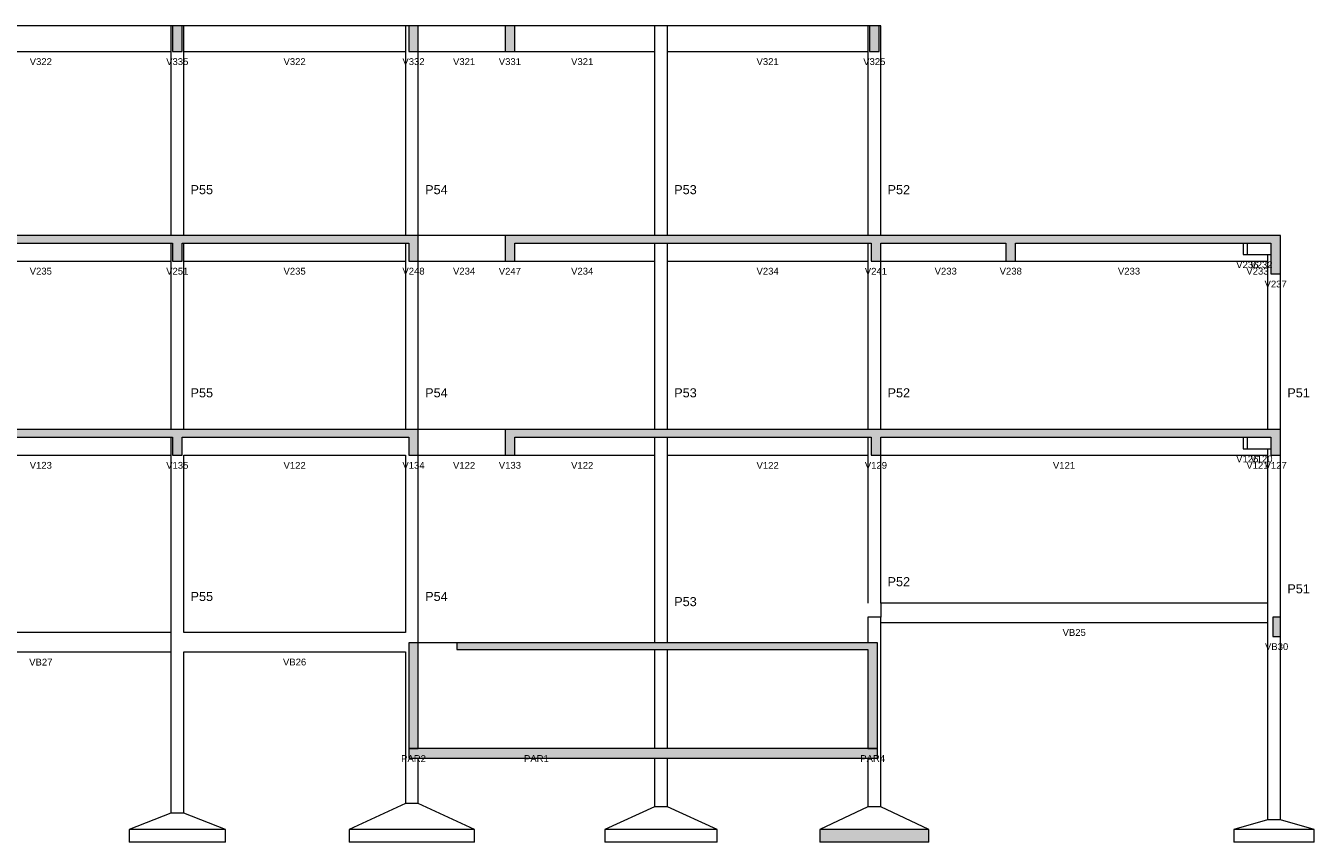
# Model space of a CAD drawing. Header units: millimetres. Extents: x 0 to 119, y 0 to 84.
# Tile 4 of 8: x 53 to 93, y 18 to 43. Entities that reach past the tile are written whole.
import ezdxf

# ---------------------------------------------------------------- set-up
doc = ezdxf.new("R2010")
doc.units = ezdxf.units.MM
doc.header["$MEASUREMENT"] = 0
doc.linetypes.add('NULL', pattern=[0])
for name, color, linetype, lineweight in [('FO-Elementos cortados', 159, 'Continuous', 5), ('FO-Elementos em vista', 7, 'Continuous', 5), ('FO-Hachuras', 153, 'Continuous', 5), ('FO-Textos das vigas', 7, 'Continuous', 5), ('FO-Textos dos pilares', 7, 'Continuous', 5)]:
    doc.layers.add(name, color=color, linetype=linetype, lineweight=lineweight)
doc.styles.add('Arial', font='txt')

msp = doc.modelspace()

# ---------------------------------------------------------------- hatches: boundary and pattern name
at = {"layer": 'FO-Hachuras', "linetype": 'Continuous'}
for points in [[(57.4701, 42.1432), (57.7701, 42.1432), (57.7701, 42.9432), (57.4701, 42.9432), (57.4701, 42.1432)], [(64.8227, 42.1432), (65.1227, 42.1432), (65.1227, 42.9432), (64.8227, 42.9432), (64.8227, 42.1432)], [(67.8227, 42.1432), (68.1227, 42.1432), (68.1227, 42.9432), (67.8227, 42.9432), (67.8227, 42.1432)], [(79.1667, 42.1432), (79.4667, 42.1432), (79.4667, 42.9432), (79.1667, 42.9432), (79.1667, 42.1432)], [(48.9227, 36.1832), (57.7701, 36.1832), (57.7701, 36.4232), (48.9227, 36.4232), (48.9227, 36.1832)], [(57.4701, 36.1832), (65.1227, 36.1832), (65.1227, 36.4232), (57.4701, 36.4232), (57.4701, 36.1832)], [(57.4701, 35.6232), (57.7701, 35.6232), (57.7701, 36.4232), (57.4701, 36.4232), (57.4701, 35.6232)], [(64.8227, 35.6232), (65.1227, 35.6232), (65.1227, 36.4232), (64.8227, 36.4232), (64.8227, 35.6232)], [(67.8227, 36.1832), (79.5167, 36.1832), (79.5167, 36.4232), (67.8227, 36.4232), (67.8227, 36.1832)], [(67.8227, 35.6232), (68.1227, 35.6232), (68.1227, 36.4232), (67.8227, 36.4232), (67.8227, 35.6232)], [(79.2167, 36.1832), (83.7133, 36.1832), (83.7133, 36.4232), (79.2167, 36.4232), (79.2167, 36.1832)], [(79.2167, 35.6232), (79.5167, 35.6232), (79.5167, 36.4232), (79.2167, 36.4232), (79.2167, 35.6232)], [(83.4133, 36.1832), (91.9601, 36.1832), (91.9601, 36.4232), (83.4133, 36.4232), (83.4133, 36.1832)], [(83.4133, 35.6232), (83.7133, 35.6232), (83.7133, 36.4232), (83.4133, 36.4232), (83.4133, 35.6232)], [(91.6601, 35.2232), (91.9601, 35.2232), (91.9601, 36.4232), (91.6601, 36.4232), (91.6601, 35.2232)], [(48.9227, 30.1432), (57.7701, 30.1432), (57.7701, 30.3832), (48.9227, 30.3832), (48.9227, 30.1432)], [(57.4701, 30.1432), (65.1227, 30.1432), (65.1227, 30.3832), (57.4701, 30.3832), (57.4701, 30.1432)], [(57.4701, 29.5832), (57.7701, 29.5832), (57.7701, 30.3832), (57.4701, 30.3832), (57.4701, 29.5832)], [(64.8227, 29.5832), (65.1227, 29.5832), (65.1227, 30.3832), (64.8227, 30.3832), (64.8227, 29.5832)], [(67.8227, 30.1432), (79.5167, 30.1432), (79.5167, 30.3832), (67.8227, 30.3832), (67.8227, 30.1432)], [(67.8227, 29.5832), (68.1227, 29.5832), (68.1227, 30.3832), (67.8227, 30.3832), (67.8227, 29.5832)], [(79.2167, 30.1432), (91.9601, 30.1432), (91.9601, 30.3832), (79.2167, 30.3832), (79.2167, 30.1432)], [(79.2167, 29.5832), (79.5167, 29.5832), (79.5167, 30.3832), (79.2167, 30.3832), (79.2167, 29.5832)], [(91.6601, 29.5832), (91.9601, 29.5832), (91.9601, 30.3832), (91.6601, 30.3832), (91.6601, 29.5832)], [(91.7201, 23.9432), (91.9601, 23.9432), (91.9601, 24.5432), (91.7201, 24.5432), (91.7201, 23.9432)], [(64.8227, 20.4632), (65.1227, 20.4632), (65.1227, 23.7432), (64.8227, 23.7432), (64.8227, 20.4632)], [(66.3227, 23.5432), (79.4167, 23.5432), (79.4167, 23.7432), (66.3227, 23.7432), (66.3227, 23.5432)], [(79.1167, 20.4632), (79.4167, 20.4632), (79.4167, 23.7432), (79.1167, 23.7432), (79.1167, 20.4632)], [(64.8227, 20.1632), (79.4167, 20.1632), (79.4167, 20.4632), (64.8227, 20.4632), (64.8227, 20.1632)], [(64.8227, 20.4632), (65.1227, 20.4632), (65.1227, 20.4632), (64.8227, 20.4632)], [(79.1167, 20.4632), (79.4167, 20.4632), (79.4167, 20.4632), (79.1167, 20.4632)], [(77.6167, 17.5432), (81.0167, 17.5432), (81.0167, 17.9432), (77.6167, 17.9432), (77.6167, 17.5432)]]:
    msp.add_hatch(color=153, dxfattribs=at).paths.add_polyline_path(points)

# ---------------------------------------------------------------- linework, layer by layer
at = {"layer": 'FO-Elementos cortados'}
for p, q in [((57.7701, 42.9432), (57.4701, 42.9432)), ((57.4701, 42.9432), (57.4701, 42.1432)), ((57.7701, 42.1432), (57.7701, 42.9432)), ((65.1227, 42.9432), (64.8227, 42.9432)), ((64.8227, 42.9432), (64.8227, 42.1432)), ((65.1227, 42.1432), (65.1227, 42.9432)), ((67.8227, 42.9432), (67.8227, 42.1432)), ((67.9727, 42.9432), (67.8227, 42.9432)), ((68.1227, 42.9432), (67.9727, 42.9432)), ((68.1227, 42.1432), (68.1227, 42.9432)), ((79.4667, 42.9432), (79.1667, 42.9432)), ((79.1667, 42.9432), (79.1667, 42.1432)), ((79.4667, 42.1432), (79.4667, 42.9432)), ((57.4701, 42.1432), (57.7701, 42.1432)), ((64.8227, 42.1432), (65.1227, 42.1432)), ((67.8227, 42.1432), (67.9727, 42.1432)), ((67.9727, 42.1432), (68.1227, 42.1432)), ((79.1667, 42.1432), (79.4667, 42.1432)), ((57.4201, 36.4232), (49.3227, 36.4232)), ((49.3227, 36.1832), (57.4201, 36.1832)), ((57.4701, 36.4232), (57.4201, 36.4232)), ((57.4201, 36.1832), (57.4701, 36.1832)), ((57.7701, 36.4232), (57.4701, 36.4232)), ((57.4701, 36.1832), (57.4701, 35.6232)), ((57.8201, 36.4232), (57.7701, 36.4232)), ((57.7701, 35.6232), (57.7701, 36.1832)), ((57.7701, 36.1832), (57.8201, 36.1832)), ((64.7227, 36.4232), (57.8201, 36.4232)), ((57.8201, 36.1832), (64.7227, 36.1832)), ((64.8227, 36.4232), (64.7227, 36.4232)), ((64.7227, 36.1832), (64.8227, 36.1832)), ((65.1227, 36.4232), (64.8227, 36.4232)), ((64.8227, 36.1832), (64.8227, 35.6232)), ((65.1227, 36.1832), (65.1227, 36.4232)), ((65.1227, 35.6232), (65.1227, 36.1832)), ((67.8227, 36.4232), (67.8227, 36.1832)), ((67.9727, 36.4232), (67.8227, 36.4232)), ((67.8227, 36.1832), (67.8227, 35.6232)), ((68.1227, 36.4232), (67.9727, 36.4232)), ((72.4755, 36.4232), (68.1227, 36.4232)), ((68.1227, 35.6232), (68.1227, 36.1832)), ((68.1227, 36.1832), (72.4755, 36.1832)), ((72.8755, 36.4232), (72.4755, 36.4232)), ((72.4755, 36.1832), (72.8755, 36.1832)), ((79.1167, 36.4232), (72.8755, 36.4232)), ((72.8755, 36.1832), (79.1167, 36.1832)), ((79.2167, 36.4232), (79.1167, 36.4232)), ((79.1167, 36.1832), (79.2167, 36.1832)), ((79.5167, 36.4232), (79.2167, 36.4232)), ((79.2167, 36.1832), (79.2167, 35.6232)), ((83.4133, 36.4232), (79.5167, 36.4232)), ((79.5167, 35.6232), (79.5167, 36.1832)), ((79.5167, 36.1832), (83.4133, 36.1832)), ((83.5633, 36.4232), (83.4133, 36.4232)), ((83.4133, 36.1832), (83.4133, 35.6232)), ((83.7133, 36.4232), (83.5633, 36.4232)), ((90.7957, 36.4232), (83.7133, 36.4232)), ((83.7133, 35.6232), (83.7133, 36.1832)), ((83.7133, 36.1832), (90.7957, 36.1832)), ((90.9257, 36.4232), (90.7957, 36.4232)), ((90.7957, 36.1832), (90.9257, 36.1832)), ((91.0557, 36.4232), (90.9257, 36.4232)), ((90.9257, 36.1832), (91.0557, 36.1832)), ((91.5601, 36.4232), (91.0557, 36.4232)), ((91.0557, 36.1832), (91.5601, 36.1832)), ((91.6601, 36.4232), (91.5601, 36.4232)), ((91.5601, 36.1832), (91.6601, 36.1832)), ((91.8101, 36.4232), (91.6601, 36.4232)), ((91.6601, 36.1832), (91.6601, 35.8232)), ((91.9601, 36.4232), (91.8101, 36.4232)), ((91.9601, 36.1832), (91.9601, 36.4232)), ((91.9601, 35.2232), (91.9601, 36.1832)), ((91.6601, 35.8232), (91.6601, 35.2232)), ((57.4701, 35.6232), (57.7701, 35.6232)), ((64.8227, 35.6232), (65.1227, 35.6232)), ((67.8227, 35.6232), (67.9727, 35.6232)), ((67.9727, 35.6232), (68.1227, 35.6232)), ((79.2167, 35.6232), (79.5167, 35.6232)), ((83.4133, 35.6232), (83.5633, 35.6232)), ((83.5633, 35.6232), (83.7133, 35.6232)), ((91.6601, 35.2232), (91.9601, 35.2232)), ((57.4201, 30.3832), (49.3227, 30.3832)), ((49.3227, 30.1432), (57.4201, 30.1432)), ((57.4701, 30.3832), (57.4201, 30.3832)), ((57.4201, 30.1432), (57.4701, 30.1432)), ((57.7701, 30.3832), (57.4701, 30.3832)), ((57.4701, 30.1432), (57.4701, 29.5832)), ((57.8201, 30.3832), (57.7701, 30.3832)), ((57.7701, 29.5832), (57.7701, 30.1432)), ((57.7701, 30.1432), (57.8201, 30.1432)), ((64.7227, 30.3832), (57.8201, 30.3832)), ((57.8201, 30.1432), (64.7227, 30.1432)), ((64.8227, 30.3832), (64.7227, 30.3832)), ((64.7227, 30.1432), (64.8227, 30.1432)), ((65.1227, 30.3832), (64.8227, 30.3832)), ((64.8227, 30.1432), (64.8227, 29.5832)), ((65.1227, 30.1432), (65.1227, 30.3832)), ((65.1227, 29.5832), (65.1227, 30.1432)), ((67.8227, 30.3832), (67.8227, 30.1432)), ((67.9727, 30.3832), (67.8227, 30.3832)), ((67.8227, 30.1432), (67.8227, 29.5832)), ((68.1227, 30.3832), (67.9727, 30.3832)), ((72.4755, 30.3832), (68.1227, 30.3832)), ((68.1227, 29.5832), (68.1227, 30.1432)), ((68.1227, 30.1432), (72.4755, 30.1432)), ((72.8755, 30.3832), (72.4755, 30.3832)), ((72.4755, 30.1432), (72.8755, 30.1432)), ((79.1167, 30.3832), (72.8755, 30.3832)), ((72.8755, 30.1432), (79.1167, 30.1432)), ((79.2167, 30.3832), (79.1167, 30.3832)), ((79.1167, 30.1432), (79.2167, 30.1432)), ((79.5167, 30.3832), (79.2167, 30.3832)), ((79.2167, 30.1432), (79.2167, 29.5832)), ((90.7957, 30.3832), (79.5167, 30.3832)), ((79.5167, 29.5832), (79.5167, 30.1432)), ((79.5167, 30.1432), (90.7957, 30.1432)), ((90.9257, 30.3832), (90.7957, 30.3832)), ((90.7957, 30.1432), (90.9257, 30.1432)), ((91.0557, 30.3832), (90.9257, 30.3832)), ((90.9257, 30.1432), (91.0557, 30.1432)), ((91.5601, 30.3832), (91.0557, 30.3832)), ((91.0557, 30.1432), (91.5601, 30.1432)), ((91.6601, 30.3832), (91.5601, 30.3832)), ((91.5601, 30.1432), (91.6601, 30.1432)), ((91.8101, 30.3832), (91.6601, 30.3832)), ((91.6601, 30.1432), (91.6601, 29.7832)), ((91.9601, 30.3832), (91.8101, 30.3832)), ((91.9601, 30.1432), (91.9601, 30.3832)), ((91.9601, 29.5832), (91.9601, 30.1432)), ((91.6601, 29.7832), (91.6601, 29.5832)), ((57.4701, 29.5832), (57.7701, 29.5832)), ((64.8227, 29.5832), (65.1227, 29.5832)), ((67.8227, 29.5832), (67.9727, 29.5832)), ((67.9727, 29.5832), (68.1227, 29.5832)), ((79.2167, 29.5832), (79.5167, 29.5832)), ((91.6601, 29.5832), (91.9601, 29.5832)), ((91.9601, 24.5432), (91.7201, 24.5432)), ((91.7201, 24.5432), (91.7201, 23.9432)), ((91.9601, 23.9432), (91.9601, 24.5432)), ((65.1227, 23.7432), (64.8227, 23.7432)), ((64.8227, 23.7432), (64.8227, 20.4632)), ((65.1227, 20.4632), (65.1227, 23.7432)), ((66.3227, 23.7432), (66.3227, 23.5432)), ((72.4755, 23.7432), (66.3227, 23.7432)), ((72.8755, 23.7432), (72.4755, 23.7432)), ((79.1167, 23.7432), (72.8755, 23.7432)), ((79.4167, 23.7432), (79.1167, 23.7432)), ((79.4167, 23.5432), (79.4167, 23.7432)), ((91.7201, 23.9432), (91.9601, 23.9432)), ((66.3227, 23.5432), (72.4755, 23.5432)), ((72.4755, 23.5432), (72.8755, 23.5432)), ((72.8755, 23.5432), (79.1167, 23.5432)), ((79.1167, 23.5432), (79.1167, 20.4632)), ((79.4167, 20.4632), (79.4167, 23.5432)), ((65.1227, 20.4632), (64.8227, 20.4632)), ((64.8227, 20.4632), (65.1227, 20.4632)), ((64.8227, 20.4632), (64.8227, 20.1632)), ((72.4755, 20.4632), (65.1227, 20.4632)), ((72.8755, 20.4632), (72.4755, 20.4632)), ((79.1167, 20.4632), (72.8755, 20.4632)), ((79.4167, 20.4632), (79.1167, 20.4632)), ((79.1167, 20.4632), (79.4167, 20.4632)), ((79.4167, 20.1632), (79.4167, 20.4632)), ((64.8227, 20.1632), (65.1227, 20.1632)), ((65.1227, 20.1632), (72.4755, 20.1632)), ((72.4755, 20.1632), (72.8755, 20.1632)), ((72.8755, 20.1632), (79.1167, 20.1632)), ((79.1167, 20.1632), (79.4167, 20.1632)), ((77.6167, 17.9432), (77.6167, 17.5432)), ((79.1167, 17.9432), (77.6167, 17.9432)), ((79.5167, 17.9432), (79.1167, 17.9432)), ((81.0167, 17.9432), (79.5167, 17.9432)), ((81.0167, 17.5432), (81.0167, 17.9432)), ((79.1167, 17.5432), (77.6167, 17.5432)), ((79.5167, 17.5432), (79.1167, 17.5432)), ((81.0167, 17.5432), (79.5167, 17.5432))]:
    msp.add_line(p, q, dxfattribs=at)
at = {"layer": 'FO-Elementos em vista'}
for p, q in [((57.4201, 42.9432), (49.3227, 42.9432)), ((57.4201, 42.9432), (57.4201, 42.1432)), ((57.4701, 42.9432), (57.4201, 42.9432)), ((57.8201, 42.9432), (57.7701, 42.9432)), ((64.7227, 42.9432), (57.8201, 42.9432)), ((57.8201, 42.1432), (57.8201, 42.9432)), ((64.7227, 42.9432), (64.7227, 42.1432)), ((64.8227, 42.9432), (64.7227, 42.9432)), ((67.8227, 42.9432), (65.1227, 42.9432)), ((72.4755, 42.9432), (68.1227, 42.9432)), ((72.8755, 42.9432), (72.4755, 42.9432)), ((72.4755, 42.9432), (72.4755, 42.1432)), ((79.1167, 42.9432), (72.8755, 42.9432)), ((72.8755, 42.1432), (72.8755, 42.9432)), ((79.1167, 42.9432), (79.1167, 42.1432)), ((79.1667, 42.9432), (79.1167, 42.9432)), ((79.5167, 42.9432), (79.4667, 42.9432)), ((79.5167, 39.8232), (79.5167, 42.9432)), ((49.3227, 42.1432), (57.4201, 42.1432)), ((57.4201, 42.1432), (57.4201, 39.8232)), ((57.8201, 42.1432), (64.7227, 42.1432)), ((57.8201, 39.8232), (57.8201, 42.1432)), ((64.7227, 42.1432), (64.7227, 39.8232)), ((65.1227, 42.1432), (67.8227, 42.1432)), ((65.1227, 39.8232), (65.1227, 42.1432)), ((68.1227, 42.1432), (72.4755, 42.1432)), ((72.4755, 42.1432), (72.4755, 39.8232)), ((72.8755, 42.1432), (79.1167, 42.1432)), ((72.8755, 39.8232), (72.8755, 42.1432)), ((79.1167, 42.1432), (79.1167, 39.8232)), ((57.4201, 39.8232), (57.4201, 36.4232)), ((57.8201, 36.4232), (57.8201, 39.8232)), ((64.7227, 39.8232), (64.7227, 36.4232)), ((65.1227, 36.4232), (65.1227, 39.8232)), ((72.4755, 39.8232), (72.4755, 36.4232)), ((72.8755, 36.4232), (72.8755, 39.8232)), ((79.1167, 39.8232), (79.1167, 36.4232)), ((79.5167, 36.4232), (79.5167, 39.8232)), ((57.4201, 36.1832), (57.4201, 35.6232)), ((57.8201, 35.6232), (57.8201, 36.1832)), ((64.7227, 36.1832), (64.7227, 35.6232)), ((67.8227, 36.4232), (65.1227, 36.4232)), ((72.4755, 36.1832), (72.4755, 35.6232)), ((72.8755, 35.6232), (72.8755, 36.1832)), ((79.1167, 36.1832), (79.1167, 35.6232)), ((90.7957, 36.1832), (90.7957, 35.8232)), ((90.9257, 36.1832), (90.9257, 35.8232)), ((90.7957, 35.8232), (90.9257, 35.8232)), ((90.9257, 35.8232), (91.0557, 35.8232)), ((91.0557, 35.8232), (91.5601, 35.8232)), ((91.5601, 35.8232), (91.5601, 35.6232)), ((91.5601, 35.8232), (91.6601, 35.8232)), ((49.3227, 35.6232), (57.4201, 35.6232)), ((57.4201, 35.6232), (57.4201, 34.4232)), ((57.8201, 35.6232), (64.7227, 35.6232)), ((57.8201, 34.4232), (57.8201, 35.6232)), ((64.7227, 35.6232), (64.7227, 34.4232)), ((65.1227, 35.6232), (67.8227, 35.6232)), ((65.1227, 34.4232), (65.1227, 35.6232)), ((68.1227, 35.6232), (72.4755, 35.6232)), ((72.4755, 35.6232), (72.4755, 34.4232)), ((72.8755, 35.6232), (79.1167, 35.6232)), ((72.8755, 34.4232), (72.8755, 35.6232)), ((79.1167, 35.6232), (79.1167, 34.4232)), ((79.5167, 35.6232), (83.4133, 35.6232)), ((79.5167, 34.4232), (79.5167, 35.6232)), ((83.7133, 35.6232), (90.9257, 35.6232)), ((90.9257, 35.6232), (91.5601, 35.6232)), ((91.5601, 35.6232), (91.5601, 34.4232)), ((91.9601, 34.4232), (91.9601, 35.2232)), ((57.4201, 34.4232), (57.4201, 33.2232)), ((57.8201, 33.2232), (57.8201, 34.4232)), ((64.7227, 34.4232), (64.7227, 33.2232)), ((65.1227, 33.2232), (65.1227, 34.4232)), ((72.4755, 34.4232), (72.4755, 33.2232)), ((72.8755, 33.2232), (72.8755, 34.4232)), ((79.1167, 34.4232), (79.1167, 33.2232)), ((79.5167, 33.2232), (79.5167, 34.4232)), ((91.5601, 34.4232), (91.5601, 33.2232)), ((91.9601, 33.2232), (91.9601, 34.4232)), ((57.4201, 33.2232), (57.4201, 30.3832)), ((57.8201, 30.3832), (57.8201, 33.2232)), ((64.7227, 33.2232), (64.7227, 30.3832)), ((65.1227, 30.3832), (65.1227, 33.2232)), ((72.4755, 33.2232), (72.4755, 30.3832)), ((72.8755, 30.3832), (72.8755, 33.2232)), ((79.1167, 33.2232), (79.1167, 30.3832)), ((79.5167, 30.3832), (79.5167, 33.2232)), ((91.5601, 33.2232), (91.5601, 30.3832)), ((91.9601, 30.3832), (91.9601, 33.2232)), ((57.4201, 30.1432), (57.4201, 29.5832)), ((67.8227, 30.3832), (65.1227, 30.3832)), ((72.4755, 30.1432), (72.4755, 29.5832)), ((72.8755, 29.5832), (72.8755, 30.1432)), ((79.1167, 30.1432), (79.1167, 29.5832)), ((90.7957, 30.1432), (90.7957, 29.7832)), ((90.9257, 30.1432), (90.9257, 29.7832)), ((90.7957, 29.7832), (90.9257, 29.7832)), ((90.9257, 29.7832), (91.0557, 29.7832)), ((91.0557, 29.7832), (91.5601, 29.7832)), ((91.5601, 29.7832), (91.5601, 29.5832)), ((91.5601, 29.7832), (91.6601, 29.7832)), ((49.3227, 29.5832), (57.4201, 29.5832)), ((57.4201, 29.5832), (57.4201, 26.8712)), ((57.8201, 29.5832), (64.7227, 29.5832)), ((57.8201, 26.8712), (57.8201, 29.5832)), ((64.7227, 29.5832), (64.7227, 26.8712)), ((65.1227, 29.5832), (67.8227, 29.5832)), ((65.1227, 26.8712), (65.1227, 29.5832)), ((68.1227, 29.5832), (72.4755, 29.5832)), ((72.4755, 29.5832), (72.4755, 26.8712)), ((72.8755, 29.5832), (79.1167, 29.5832)), ((72.8755, 26.8712), (72.8755, 29.5832)), ((79.1167, 29.5832), (79.1167, 26.8712)), ((79.5167, 29.5832), (90.9257, 29.5832)), ((79.5167, 26.8712), (79.5167, 29.5832)), ((90.9257, 29.5832), (91.5601, 29.5832)), ((91.5601, 29.5832), (91.5601, 26.8712)), ((91.9601, 26.8712), (91.9601, 29.5832)), ((57.4201, 26.8712), (57.4201, 24.5432)), ((57.8201, 24.5432), (57.8201, 26.8712)), ((64.7227, 26.8712), (64.7227, 24.5432)), ((65.1227, 24.5432), (65.1227, 26.8712)), ((72.4755, 26.8712), (72.4755, 24.5432)), ((72.8755, 24.5432), (72.8755, 26.8712)), ((79.1167, 26.8712), (79.1167, 24.9832)), ((79.5167, 24.9832), (79.5167, 26.8712)), ((91.5601, 26.8712), (91.5601, 24.9832)), ((91.9601, 24.5432), (91.9601, 26.8712)), ((91.5601, 24.9832), (79.5167, 24.9832)), ((79.5167, 24.9832), (79.5167, 24.5432)), ((91.5601, 24.9832), (91.5601, 24.5432)), ((57.4201, 24.5432), (57.4201, 24.0632)), ((57.8201, 24.0632), (57.8201, 24.5432)), ((64.7227, 24.5432), (64.7227, 24.0632)), ((65.1227, 24.0632), (65.1227, 24.5432)), ((72.4755, 24.5432), (72.4755, 23.7432)), ((72.8755, 23.7432), (72.8755, 24.5432)), ((79.5167, 24.5432), (79.1167, 24.5432)), ((79.1167, 24.5432), (79.1167, 23.7432)), ((79.5167, 24.3832), (79.5167, 24.5432)), ((91.5601, 24.5432), (91.5601, 24.3832)), ((79.5167, 24.3832), (91.5601, 24.3832)), ((79.5167, 18.6432), (79.5167, 24.3832)), ((91.5601, 24.3832), (91.5601, 18.2432)), ((57.4201, 24.0632), (49.3227, 24.0632)), ((57.4201, 24.0632), (57.4201, 23.4632)), ((64.7227, 24.0632), (57.8201, 24.0632)), ((65.1227, 23.7432), (65.1227, 24.0632)), ((66.3227, 23.7432), (65.1227, 23.7432)), ((91.9601, 18.2432), (91.9601, 23.9432)), ((49.3227, 23.4632), (57.4201, 23.4632)), ((57.4201, 23.4632), (57.4201, 18.4432)), ((57.8201, 23.4632), (64.7227, 23.4632)), ((57.8201, 18.4432), (57.8201, 23.4632)), ((64.7227, 23.4632), (64.7227, 18.7432)), ((72.4755, 23.5432), (72.4755, 20.4632)), ((72.8755, 20.4632), (72.8755, 23.5432)), ((65.1227, 18.7432), (65.1227, 20.1632)), ((72.4755, 20.1632), (72.4755, 18.6432)), ((72.8755, 18.6432), (72.8755, 20.1632)), ((79.1167, 20.1632), (79.1167, 18.6432)), ((64.7227, 18.7432), (62.9727, 17.9432)), ((65.1227, 18.7432), (64.7227, 18.7432)), ((66.8727, 17.9432), (65.1227, 18.7432)), ((72.4755, 18.6432), (70.9255, 17.9432)), ((72.8755, 18.6432), (72.4755, 18.6432)), ((74.4255, 17.9432), (72.8755, 18.6432)), ((79.1167, 18.6432), (77.6167, 17.9432)), ((79.5167, 18.6432), (79.1167, 18.6432)), ((81.0167, 17.9432), (79.5167, 18.6432)), ((57.4201, 18.4432), (56.1201, 17.9432)), ((57.8201, 18.4432), (57.4201, 18.4432)), ((59.1201, 17.9432), (57.8201, 18.4432)), ((91.5601, 18.2432), (90.5101, 17.9432)), ((91.9601, 18.2432), (91.5601, 18.2432)), ((93.0101, 17.9432), (91.9601, 18.2432)), ((56.1201, 17.9432), (56.1201, 17.5432)), ((57.4201, 17.9432), (56.1201, 17.9432)), ((57.8201, 17.9432), (57.4201, 17.9432)), ((59.1201, 17.9432), (57.8201, 17.9432)), ((59.1201, 17.5432), (59.1201, 17.9432)), ((62.9727, 17.9432), (62.9727, 17.5432)), ((64.7227, 17.9432), (62.9727, 17.9432)), ((65.1227, 17.9432), (64.7227, 17.9432)), ((66.8727, 17.9432), (65.1227, 17.9432)), ((66.8727, 17.5432), (66.8727, 17.9432)), ((70.9255, 17.9432), (70.9255, 17.5432)), ((72.4755, 17.9432), (70.9255, 17.9432)), ((72.8755, 17.9432), (72.4755, 17.9432)), ((74.4255, 17.9432), (72.8755, 17.9432)), ((74.4255, 17.5432), (74.4255, 17.9432)), ((90.5101, 17.9432), (90.5101, 17.5432)), ((91.5601, 17.9432), (90.5101, 17.9432)), ((91.9601, 17.9432), (91.5601, 17.9432)), ((93.0101, 17.9432), (91.9601, 17.9432)), ((93.0101, 17.5432), (93.0101, 17.9432)), ((57.4201, 17.5432), (56.1201, 17.5432)), ((57.8201, 17.5432), (57.4201, 17.5432)), ((59.1201, 17.5432), (57.8201, 17.5432)), ((64.7227, 17.5432), (62.9727, 17.5432)), ((65.1227, 17.5432), (64.7227, 17.5432)), ((66.8727, 17.5432), (65.1227, 17.5432)), ((72.4755, 17.5432), (70.9255, 17.5432)), ((72.8755, 17.5432), (72.4755, 17.5432)), ((74.4255, 17.5432), (72.8755, 17.5432)), ((91.5601, 17.5432), (90.5101, 17.5432)), ((91.9601, 17.5432), (91.5601, 17.5432)), ((93.0101, 17.5432), (91.9601, 17.5432))]:
    msp.add_line(p, q, dxfattribs=at)

# ---------------------------------------------------------------- texts
at = {"layer": 'FO-Textos das vigas', "linetype": 'NULL', "char_height": 0.2118, "attachment_point": 8, "line_spacing_factor": 0.798, "style": 'Arial'}
for s, insert, width in [('V322', (53.3717, 41.7201), 1.354561), ('V335', (57.6197, 41.7201), 1.354561), ('V322', (61.2717, 41.7201), 1.354561), ('V332', (64.9727, 41.7201), 1.354561), ('V321', (66.5477, 41.7201), 1.354561), ('V331', (67.9727, 41.7201), 1.354561), ('V321', (70.2237, 41.7201), 1.354561), ('V321', (75.9957, 41.7201), 1.354561), ('V325', (79.3167, 41.7201), 1.354561), ('V235', (53.3717, 35.2001), 1.354561), ('V251', (57.6197, 35.2001), 1.354561), ('V235', (61.2717, 35.2001), 1.354561), ('V248', (64.9727, 35.2001), 1.354561), ('V234', (66.5477, 35.2001), 1.354561), ('V247', (67.9727, 35.2001), 1.354561), ('V234', (70.2237, 35.2001), 1.354561), ('V234', (75.9957, 35.2001), 1.354561), ('V241', (79.3667, 35.2001), 1.354561), ('V233', (81.5397, 35.2001), 1.354561), ('V238', (83.5637, 35.2001), 1.354561), ('V233', (87.2447, 35.2001), 1.354561), ('V236', (90.9257, 35.4001), 1.354561), ('V233', (91.2427, 35.2001), 1.354561), ('V232', (91.3677, 35.4001), 1.354561), ('V237', (91.8097, 34.8001), 1.354561), ('V123', (53.3717, 29.1601), 1.354561), ('V135', (57.6197, 29.1601), 1.354561), ('V122', (61.2717, 29.1601), 1.354561), ('V134', (64.9727, 29.1601), 1.354561), ('V122', (66.5477, 29.1601), 1.354561), ('V133', (67.9727, 29.1601), 1.354561), ('V122', (70.2237, 29.1601), 1.354561), ('V122', (75.9957, 29.1601), 1.354561), ('V129', (79.3667, 29.1601), 1.354561), ('V121', (85.2217, 29.1601), 1.354561), ('V126', (90.9257, 29.3601), 1.354561), ('V121', (91.2427, 29.1601), 1.354561), ('V120', (91.3677, 29.3601), 1.354561), ('V127', (91.8097, 29.1601), 1.354561), ('VB25', (85.5387, 23.9601), 1.418848), ('VB30', (91.8397, 23.5201), 1.418848), ('VB27', (53.3717, 23.0401), 1.418848), ('VB26', (61.2717, 23.0401), 1.418848), ('PAR2', (64.9727, 20.0401), 1.515137), ('PAR2', (64.9727, 20.0401), 1.515137), ('PAR1', (68.7987, 20.0401), 1.515137), ('PAR4', (79.2667, 20.0401), 1.515137), ('PAR4', (79.2667, 20.0401), 1.515137)]:
    msp.add_mtext(s, dxfattribs=dict(at, insert=insert, width=width))
at = {"layer": 'FO-Textos dos pilares', "linetype": 'NULL', "char_height": 0.2824, "width": 1.387852, "attachment_point": 7, "line_spacing_factor": 0.798, "style": 'Arial'}
for s, insert in [('P55', (58.0317, 37.6994)), ('P54', (65.3347, 37.6994)), ('P53', (73.0877, 37.6994)), ('P52', (79.7287, 37.6994)), ('P55', (58.0317, 31.3794)), ('P54', (65.3347, 31.3794)), ('P53', (73.0877, 31.3794)), ('P52', (79.7287, 31.3794)), ('P51', (92.1717, 31.3794)), ('P52', (79.7287, 25.5034)), ('P55', (58.0317, 25.0434)), ('P54', (65.3347, 25.0434)), ('P51', (92.1717, 25.2834)), ('P53', (73.0877, 24.8834))]:
    msp.add_mtext(s, dxfattribs=dict(at, insert=insert))

doc.saveas('drawing.dxf')
